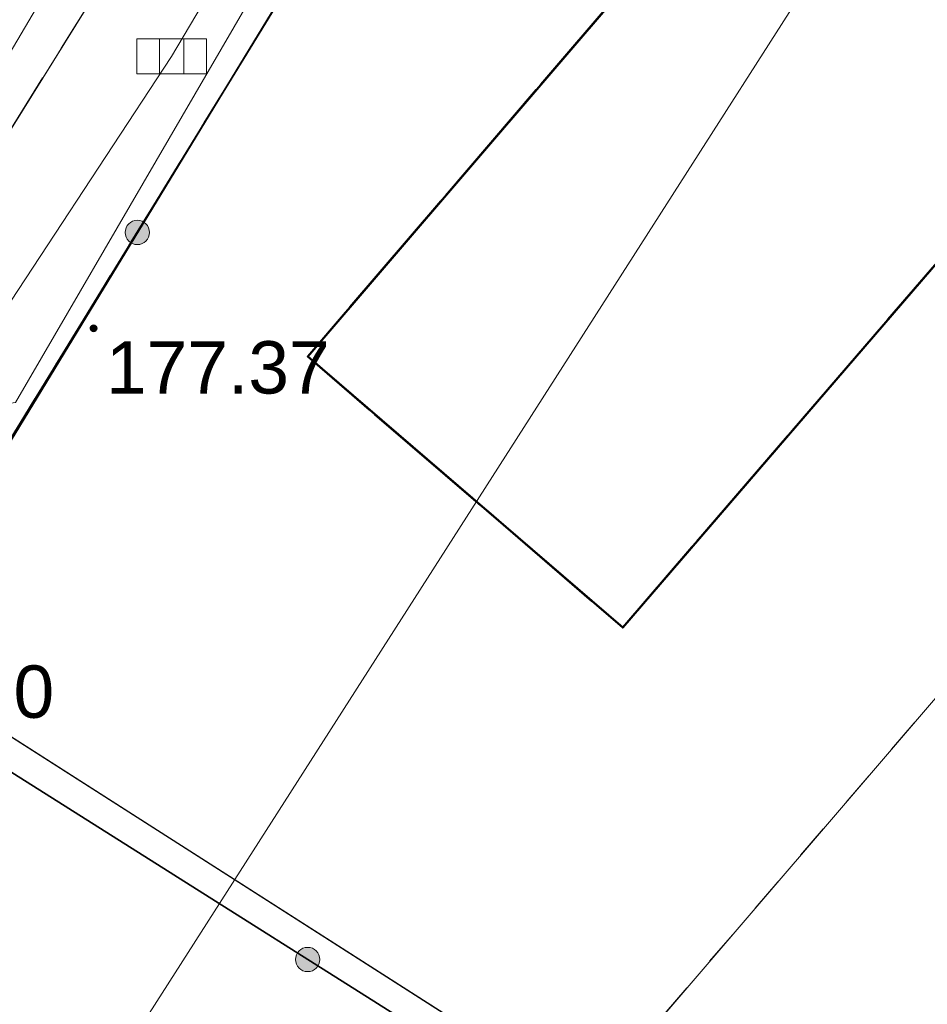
# Model space of a CAD drawing. Header units: millimetres. Extents: x 6505374 to 6517269, y 5595210 to 5612711.
# Tile 147 of 256: x 6513730 to 6513743, y 5608911 to 5608925. Entities that reach past the tile are written whole.
import ezdxf
from ezdxf.enums import TextEntityAlignment as Align

# ---------------------------------------------------------------- set-up
doc = ezdxf.new("R2010")
doc.units = ezdxf.units.MM
for name, pattern in [('BUUT04', [200000, 0, -100000, 0, -100000]), ('EGBB01', [4, 2, 0, 2]), ('EGBK02', [4, 1.5, -0.5, 1.5, -0.5]), ('EGBU01', [2, 0.5, -0.5, 0.5, -0.5]), ('OTKJ_A05', [2, 1.5, -0.5])]:
    doc.linetypes.add(name, pattern=pattern)
for name, color, linetype, lineweight, true_color in [('Budynki EGiB', 18, 'Continuous', 0, 0x0a0909), ('Kontury klasyfikacyjne', 82, 'Continuous', 0, 0x24bc24), ('Przewody kanalizacyjne', 36, 'Continuous', 0, 0x803300), ('Urządzenia związane z siecią (punkty)', 36, 'Continuous', 0, 0x803300), ('Użytki gruntowe', 96, 'Continuous', 0, 0x008000)]:
    doc.layers.add(name, color=color, linetype=linetype, lineweight=lineweight, true_color=true_color)
for name, color, linetype, lineweight in [('Działki', 18, 'Continuous', 0), ('isa_V10520003E16E075_TUsr', 7, 'Continuous', 25), ('isa_V10520003E16E075_TUsr_19165818BF56C1D4', 5, 'OTKJ_A05', 25), ('Komunikacja (linie)', 18, 'Continuous', 0), ('Komunikacja (obszary)', 18, 'Continuous', 0), ('Ogrodzenia', 18, 'Continuous', 0), ('Pikiety', 18, 'Continuous', 0), ('Przewody elektroenergetyczne', 1, 'Continuous', 0), ('Punkty graniczne - numery', 7, 'Continuous', 0), ('Zakres zamówienia', 2, 'Continuous', 0)]:
    doc.layers.add(name, color=color, linetype=linetype, lineweight=lineweight)
doc.styles.add('DOMYSLNA_CZCIONKA', font='arial.ttf')

# ---------------------------------------------------------------- blocks, each defined once
blk = doc.blocks.new('SUKK_P05')
at = {"color": 36, "linetype": 'Continuous', "lineweight": 18, "true_color": 0x803300}
for p, q in [((-1, 0.5), (-1, -0.5)), ((1, 0.5), (-1, 0.5)), ((-0.35, 0.5), (-0.35, -0.5)), ((0.35, 0.5), (0.35, -0.5)), ((1, -0.5), (1, 0.5)), ((-1, -0.5), (1, -0.5))]:
    blk.add_line(p, q, dxfattribs=at)
blk = doc.blocks.new('OTOO_L05')
at = {"linetype": 'BUUT04', "lineweight": 18, "true_color": 0x000000}
h = blk.add_hatch(color=18, dxfattribs=at)
h.dxf.hatch_style = 1
h.paths.add_polyline_path([(-0.58, 0, 1), (0.58, 0, 1)])
at = {"color": 18, "true_color": 0x0a0909}
blk.add_circle((0, 0), 0.58, dxfattribs=at)
blk = doc.blocks.new('OTRS_P05')
at = {"layer": 'isa_V10520003E16E075_TUsr', "true_color": 0x0a0909, "transparency": 33554687}
h = blk.add_hatch(color=18, dxfattribs=at)
h.dxf.hatch_style = 1
h.paths.add_polyline_path([(0.09, 0, 1), (-0.09, 0, 1)])
at = {"layer": 'isa_V10520003E16E075_TUsr', "color": 18, "true_color": 0x0a0909}
blk.add_lwpolyline([(0.09, 0, 1), (-0.09, 0, 1)], format="xyb", close=True, dxfattribs=at)
at = {"layer": 'isa_V10520003E16E075_TUsr_19165818BF56C1D4', "color": 18, "true_color": 0x0a0909}
blk.add_circle((0, 0), 0.09, dxfattribs=at)

msp = doc.modelspace()

# ---------------------------------------------------------------- linework, layer by layer
at = {"layer": 'Budynki EGiB', "color": 7, "linetype": 'Continuous', "lineweight": 50, "true_color": 0xffffff, "flags": 128}
msp.add_lwpolyline([(6513746.016, 5608933.984), (6513734.542, 5608920.599), (6513739.053, 5608916.717), (6513750.535, 5608930.051), (6513746.016, 5608933.984)], close=True, dxfattribs=at)
at = {"layer": 'Budynki EGiB', "color": 18, "linetype": 'EGBB01', "lineweight": 50, "true_color": 0x0a0909, "flags": 128}
msp.add_lwpolyline([(6513746.016, 5608933.984), (6513734.542, 5608920.599), (6513739.053, 5608916.717), (6513750.535, 5608930.051), (6513746.016, 5608933.984)], close=True, dxfattribs=at)
at = {"layer": 'Działki', "color": 18, "linetype": 'Continuous', "lineweight": 25, "true_color": 0x000000, "flags": 128}
for points in [[(6513728.405, 5608916.359), (6513755.11, 5608899.295), (6513783.382, 5608852.678), (6513791.866, 5608829.622), (6513820.004, 5608848.116), (6513791.39, 5608894.48), (6513778.37, 5608912.46), (6513771.44, 5608922.03), (6513760.23, 5608931.63), (6513768.11, 5608939.93), (6513784.59, 5608952.83), (6513764.539, 5608969.483), (6513755.476, 5608960.496), (6513728.405, 5608916.359)], [(6513783.382, 5608852.678), (6513755.11, 5608899.295), (6513728.405, 5608916.359), (6513723.508, 5608910.202), (6513738.988, 5608901.142), (6513735.09, 5608888.74), (6513750.386, 5608871.977), (6513754.29, 5608864.405), (6513765.219, 5608827.203), (6513791.893, 5608692.705), (6513822.073, 5608702.461), (6513791.866, 5608829.622), (6513783.382, 5608852.678)]]:
    msp.add_lwpolyline(points, close=True, dxfattribs=at)
msp.add_lwpolyline([(6513622.966, 5608809.832), (6513664.703, 5608840.387), (6513689.38, 5608863.33), (6513691.94, 5608866.97), (6513698.77, 5608874.88), (6513709.41, 5608888.11), (6513723.508, 5608910.202), (6513728.405, 5608916.359), (6513755.476, 5608960.496), (6513752.58, 5608969.049), (6513746.048, 5608963.767), (6513741.008, 5608954.627), (6513725.451, 5608927.784), (6513720.295, 5608919.176), (6513708.89, 5608894.18), (6513700.336, 5608888.857), (6513675.328, 5608862.569), (6513647.465, 5608839.501), (6513645.27, 5608838.031), (6513628.991, 5608826.034)], dxfattribs=at)
at = {"layer": 'Komunikacja (linie)', "color": 18, "linetype": 'Continuous', "lineweight": 18, "true_color": 0x000000, "flags": 128}
msp.add_lwpolyline([(6513524.213, 5608738.551), (6513532.19, 5608743.9), (6513550.33, 5608755.9), (6513559.4, 5608762.49), (6513572.35, 5608772.18), (6513588.76, 5608784.7), (6513601.34, 5608794.536), (6513605.95, 5608798.14), (6513617.7, 5608808.92), (6513643.89, 5608829.06), (6513662.29, 5608843.53), (6513678.92, 5608857.43), (6513690.43, 5608867.82), (6513708.5, 5608888.72), (6513716.31, 5608901.39), (6513752.19, 5608959.04), (6513754.76, 5608962.59), (6513759.04, 5608966.97), (6513775.6, 5608983.38)], dxfattribs=at)
at = {"layer": 'Komunikacja (obszary)', "color": 18, "linetype": 'OTKJ_A05', "lineweight": 18, "true_color": 0x000000, "flags": 128}
msp.add_lwpolyline([(6513380.66, 5608706.23), (6513386.09, 5608700.49), (6513416.6, 5608701.99), (6513421.58, 5608702.29), (6513423.62, 5608702.5), (6513444.65, 5608706.77), (6513463.87, 5608711.04), (6513464.51, 5608709.41), (6513465.282, 5608709.376), (6513465.628, 5608707.772), (6513468.935, 5608685.041), (6513473.032, 5608658.996), (6513477.166, 5608636.306), (6513480.025, 5608618.981), (6513493.277, 5608531.446), (6513493.919, 5608527.572), (6513497.431, 5608506.493), (6513500.218, 5608491.013), (6513502.219, 5608480.423), (6513510.047, 5608450.967), (6513511.365, 5608444.32), (6513514.583, 5608430.157), (6513517.03, 5608417.07), (6513520.47, 5608418.05), (6513517.623, 5608428.916), (6513511.992, 5608452.587), (6513509.921, 5608461.7), (6513503.714, 5608485.971), (6513501.484, 5608498.766), (6513498.875, 5608512.548), (6513496.493, 5608527.313), (6513482.573, 5608618.912), (6513477.407, 5608649.221), (6513471.242, 5608687.796), (6513468.108, 5608709.426), (6513468.51, 5608710.55), (6513468.77, 5608711.83), (6513469.18, 5608712.44), (6513469.78, 5608712.72), (6513477.14, 5608714.88), (6513488.92, 5608718.62), (6513504.11, 5608724.76), (6513515.37, 5608730.62), (6513523.919, 5608738.287), (6513532.194, 5608743.905), (6513550.33, 5608755.9), (6513559.4, 5608762.49), (6513572.35, 5608772.18), (6513588.76, 5608784.7), (6513601.34, 5608794.536), (6513605.95, 5608798.14), (6513617.699, 5608808.92), (6513643.89, 5608829.058), (6513662.295, 5608843.529), (6513678.918, 5608857.434), (6513690.426, 5608867.822), (6513708.497, 5608888.715), (6513716.307, 5608901.393), (6513752.194, 5608959.038), (6513754.76, 5608962.587), (6513759.041, 5608966.97), (6513775.597, 5608983.381), (6513772.032, 5608985.959), (6513755.151, 5608969.783), (6513747.75, 5608962.449), (6513735.82, 5608943.739), (6513731.211, 5608936.031), (6513712.823, 5608903.913), (6513704.643, 5608891.749), (6513686.212, 5608870.869), (6513676.35, 5608861.38), (6513648.006, 5608838.516), (6513614.618, 5608813.109), (6513601.92, 5608803.07), (6513601.709, 5608802.907), (6513585.1, 5608790.12), (6513568.49, 5608777.51), (6513555.85, 5608767.95), (6513546.846, 5608761.179), (6513529.231, 5608747.932), (6513520.443, 5608742.322), (6513511.99, 5608736.34), (6513501.66, 5608730.4), (6513486.92, 5608725.27), (6513475.24, 5608721.37), (6513465.63, 5608718.18), (6513461.67, 5608717.24), (6513443.24, 5608712.94), (6513424.84, 5608708.5), (6513404.31, 5608706.99), (6513380.66, 5608706.23)], close=True, dxfattribs=at)
at = {"layer": 'Komunikacja (obszary)', "color": 7, "linetype": 'Continuous', "lineweight": 18, "true_color": 0xffffff, "flags": 128}
msp.add_lwpolyline([(6513643.89, 5608829.058), (6513662.295, 5608843.529), (6513678.918, 5608857.434), (6513690.426, 5608867.822), (6513708.497, 5608888.715), (6513716.307, 5608901.393), (6513752.194, 5608959.038), (6513754.76, 5608962.587), (6513759.041, 5608966.97), (6513775.597, 5608983.381), (6513772.032, 5608985.959), (6513755.151, 5608969.783), (6513747.75, 5608962.449), (6513735.82, 5608943.739), (6513731.211, 5608936.031), (6513712.823, 5608903.913), (6513704.643, 5608891.749), (6513686.212, 5608870.869), (6513676.35, 5608861.38), (6513648.006, 5608838.516), (6513614.618, 5608813.109)], dxfattribs=at)
at = {"layer": 'Kontury klasyfikacyjne', "color": 82, "linetype": 'EGBK02', "lineweight": 18, "true_color": 0x24bc24, "flags": 128}
msp.add_lwpolyline([(6513728.405, 5608916.359), (6513723.508, 5608910.202), (6513709.41, 5608888.11), (6513698.77, 5608874.88), (6513691.94, 5608866.97), (6513701.66, 5608855.12), (6513711.09, 5608862.28), (6513725.71, 5608873.69), (6513730.72, 5608881.73), (6513735.09, 5608888.74), (6513750.386, 5608871.977), (6513754.29, 5608864.405), (6513754.631, 5608864.591), (6513758.29, 5608866.39), (6513764.261, 5608870.125), (6513765.895, 5608871.047), (6513767.47, 5608868.054), (6513769.588, 5608869.17), (6513767.98, 5608872.221), (6513770.616, 5608873.728), (6513781.37, 5608855.996), (6513804.089, 5608874.315), (6513799.514, 5608896.12), (6513791.39, 5608894.48), (6513778.37, 5608912.46), (6513771.44, 5608922.03), (6513760.23, 5608931.63), (6513768.11, 5608939.93), (6513784.59, 5608952.83), (6513787.157, 5608956.322), (6513786.655, 5608977.848), (6513780.103, 5608981.779), (6513777.229, 5608982.086), (6513764.539, 5608969.483), (6513755.476, 5608960.496), (6513745.612, 5608944.414), (6513728.405, 5608916.359)], close=True, dxfattribs=at)
at = {"layer": 'Kontury klasyfikacyjne', "color": 7, "linetype": 'Continuous', "lineweight": 18, "true_color": 0xffffff, "flags": 128}
msp.add_lwpolyline([(6513745.612, 5608944.414), (6513728.405, 5608916.359), (6513728.405, 5608916.359), (6513723.508, 5608910.202), (6513709.41, 5608888.11), (6513698.77, 5608874.88), (6513691.94, 5608866.97), (6513701.66, 5608855.12), (6513711.09, 5608862.28), (6513725.71, 5608873.69), (6513730.72, 5608881.73), (6513735.09, 5608888.74), (6513750.386, 5608871.977)], dxfattribs=at)
at = {"layer": 'Ogrodzenia', "color": 18, "linetype": 'Continuous', "lineweight": 35, "true_color": 0x000000, "flags": 128}
for points in [[(6513728.2, 5608915.97), (6513746.54, 5608946.07), (6513752.66, 5608956.97), (6513765.27, 5608969.32)], [(6513728.2, 5608915.97), (6513739.96, 5608908.54), (6513753.55, 5608899.57), (6513783.09, 5608852.58)]]:
    msp.add_lwpolyline(points, dxfattribs=at)
at = {"layer": 'Przewody elektroenergetyczne', "color": 1, "linetype": 'Continuous', "lineweight": 18, "true_color": 0xff0000, "flags": 128}
msp.add_lwpolyline([(6513750.16, 5608953.97), (6513730.36, 5608919.94), (6513728.71, 5608919.69), (6513727.18, 5608920.36), (6513723.3, 5608922.8), (6513722.44, 5608922.71), (6513721.95, 5608922.24), (6513707.35, 5608897.76), (6513704.15, 5608892.88), (6513703.15, 5608892.46), (6513701.99, 5608892.78), (6513694.095, 5608902.829), (6513692.418, 5608904.051), (6513689.719, 5608901.9)], dxfattribs=at)
at = {"layer": 'Przewody kanalizacyjne', "color": 36, "linetype": 'Continuous', "lineweight": 18, "true_color": 0x803300, "flags": 128}
for points in [[(6513655.74, 5608839.09), (6513686.81, 5608866.25), (6513699.12, 5608879.71), (6513707.59, 5608891.31), (6513714.09, 5608900.55), (6513723.48, 5608913.28), (6513726.62, 5608918.75), (6513737.36, 5608936.96), (6513753.44, 5608963.09)], [(6513751.376, 5608957.244), (6513750.652, 5608955.78), (6513740.554, 5608938.31), (6513732.593, 5608924.896), (6513709.08, 5608889.097), (6513706.914, 5608886.071), (6513699.049, 5608877.249), (6513689.052, 5608864.861), (6513681.041, 5608855.352), (6513673.804, 5608849.983), (6513654.28, 5608834.701), (6513653.725, 5608834.188)]]:
    msp.add_lwpolyline(points, dxfattribs=at)
at = {"layer": 'Użytki gruntowe', "color": 96, "linetype": 'EGBU01', "lineweight": 18, "true_color": 0x008000, "flags": 128}
for points in [[(6514018.346, 5608437.75), (6513994.175, 5608436.145), (6513968.858, 5608431.983), (6513947.418, 5608428.146), (6513922.075, 5608424.284), (6513899.412, 5608419.809), (6513877.366, 5608416.026), (6513875.36, 5608415.682), (6513873.273, 5608415.33), (6513852.635, 5608411.805), (6513848.262, 5608410.981), (6513830.694, 5608408.059), (6513829.38, 5608407.84), (6513825.94, 5608407.17), (6513806.589, 5608403.393), (6513787.102, 5608399.854), (6513765.342, 5608396.308), (6513757.542, 5608434.353), (6513754.534, 5608433.957), (6513762.607, 5608395.836), (6513744.825, 5608392.797), (6513732.022, 5608390.228), (6513728.429, 5608389.504), (6513718.836, 5608387.865), (6513696.39, 5608384.03), (6513668.15, 5608379.13), (6513648.46, 5608375.59), (6513640.95, 5608374.29), (6513635.125, 5608372.846), (6513619.182, 5608369.984), (6513613.609, 5608371.535), (6513580.083, 5608380.648), (6513552.362, 5608388.816), (6513525.84, 5608397.69), (6513519.67, 5608426.09), (6513519.117, 5608428.164), (6513507.307, 5608472.479), (6513505.47, 5608479.37), (6513505.13, 5608480.66), (6513503.99, 5608486.42), (6513497.999, 5608523.492), (6513494.07, 5608523.34), (6513497.791, 5608499.74), (6513500.91, 5608479.96), (6513502.899, 5608472.49), (6513509.95, 5608446.01), (6513513.88, 5608431.27), (6513518.5, 5608400.24), (6513517.41, 5608400.6), (6513513.89, 5608401.76), (6513492.3, 5608408.18), (6513485.419, 5608410.223), (6513459.579, 5608417.894), (6513432.87, 5608425.55), (6513425.2, 5608427.78), (6513406.87, 5608433.38), (6513384.72, 5608440.188), (6513378.743, 5608465.839), (6513374.267, 5608484.367), (6513369.717, 5608503.207), (6513365.862, 5608518.641), (6513360.483, 5608540.178), (6513360.005, 5608540.032), (6513364.39, 5608519.412), (6513368.555, 5608499.828), (6513372.163, 5608483.975), (6513374.534, 5608473.554), (6513381.852, 5608441.4), (6513363.914, 5608446.674), (6513335.571, 5608457.198), (6513325.486, 5608460.841), (6513321.556, 5608463.122), (6513312.592, 5608470.675), (6513289.137, 5608497.692), (6513301.963, 5608517.333), (6513305.03, 5608526.528), (6513305.395, 5608528.784), (6513310.535, 5608560.543), (6513310.764, 5608568.147), (6513310.645, 5608602.111), (6513311.123, 5608610.233), (6513311.11, 5608630.418), (6513311.335, 5608637.601), (6513312.002, 5608658.909), (6513314.512, 5608669.078), (6513318.934, 5608676.146), (6513323.246, 5608679.657), (6513328.323, 5608681.647), (6513346.646, 5608688.247), (6513362.735, 5608694.045), (6513386.262, 5608699.517), (6513394.383, 5608699.891), (6513404.263, 5608700.314), (6513422.98, 5608701.38), (6513447.238, 5608706.011), (6513465.72, 5608709.54), (6513467.74, 5608692.38), (6513468.54, 5608683.04), (6513469.03, 5608677.32), (6513471.5, 5608662.9), (6513472.086, 5608659.478), (6513474.11, 5608647.668), (6513476.84, 5608631.73), (6513480.448, 5608609.326), (6513484.31, 5608585.35), (6513493.45, 5608527.29), (6513497.566, 5608527.201), (6513481.026, 5608630.822), (6513476.805, 5608657.543), (6513475.502, 5608665.796), (6513474.983, 5608669.079), (6513473.725, 5608676.955), (6513468.751, 5608710.374), (6513481.462, 5608714.175), (6513492, 5608717.325), (6513507.002, 5608724.126), (6513514.587, 5608728.959), (6513534.112, 5608741.4), (6513565.781, 5608762.959), (6513594.66, 5608786.909), (6513604.302, 5608794.898), (6513622.966, 5608809.832), (6513664.703, 5608840.387), (6513689.38, 5608863.33), (6513691.94, 5608866.97), (6513698.77, 5608874.88), (6513709.41, 5608888.11), (6513723.508, 5608910.202), (6513728.405, 5608916.359), (6513745.612, 5608944.414), (6513755.476, 5608960.496), (6513764.539, 5608969.483), (6513777.229, 5608982.086), (6513780.103, 5608981.779), (6513786.655, 5608977.848), (6513800.47, 5608969.56), (6513826.295, 5608952.78), (6513828.71, 5608951.21), (6513831.64, 5608949.31), (6513834.1, 5608947.72), (6513846.72, 5608939.05), (6513865.9, 5608919.21), (6513894.65, 5608884.75), (6513916.95, 5608858.11), (6513927.46, 5608845.65), (6513939.13, 5608832.1), (6513941.31, 5608829.33), (6513953.42, 5608812.79), (6513962.546, 5608797.926), (6513962.59, 5608797.855), (6513973.46, 5608780.151), (6513975.736, 5608774.845), (6513980.781, 5608763.084), (6513991.471, 5608739.232), (6513992.315, 5608737.081), (6513998.152, 5608715.697), (6514000.049, 5608708.746), (6513999.573, 5608696.223), (6514002.34, 5608671.106), (6514002.486, 5608669.787), (6514004.745, 5608649.244), (6514005.871, 5608635.139), (6514006.12, 5608632.02), (6514010.64, 5608593.16), (6514011.346, 5608586.66), (6514014.79, 5608554.95), (6514016.68, 5608537.5), (6514016.08, 5608505.5), (6514017.039, 5608468.61), (6514019.583, 5608441.443), (6514018.346, 5608437.75)], [(6513728.405, 5608916.359), (6513723.508, 5608910.202), (6513709.41, 5608888.11), (6513698.77, 5608874.88), (6513691.94, 5608866.97), (6513689.38, 5608863.33), (6513697.2, 5608852.1), (6513708.827, 5608828.022), (6513710.058, 5608822.03), (6513713.102, 5608807.209), (6513719.555, 5608775.793), (6513745.398, 5608781.856), (6513738.655, 5608812.781), (6513749.321, 5608815.77), (6513741.111, 5608836.164), (6513734.337, 5608852.993), (6513754.29, 5608864.405), (6513754.631, 5608864.591), (6513758.29, 5608866.39), (6513764.261, 5608870.125), (6513765.895, 5608871.047), (6513767.47, 5608868.054), (6513769.588, 5608869.17), (6513767.98, 5608872.221), (6513770.616, 5608873.728), (6513755.11, 5608899.295), (6513738.537, 5608909.885), (6513758.46, 5608933.123), (6513760.23, 5608931.63), (6513768.11, 5608939.93), (6513784.59, 5608952.83), (6513796.422, 5608944.472), (6513798.843, 5608942.701), (6513801.13, 5608945.19), (6513814.75, 5608935.85), (6513820.49, 5608944.09), (6513826.295, 5608952.78), (6513800.47, 5608969.56), (6513786.655, 5608977.848), (6513780.103, 5608981.779), (6513777.229, 5608982.086), (6513764.539, 5608969.483), (6513755.476, 5608960.496), (6513745.612, 5608944.414), (6513728.405, 5608916.359)]]:
    msp.add_lwpolyline(points, close=True, dxfattribs=at)
at = {"layer": 'Użytki gruntowe', "color": 7, "linetype": 'Continuous', "lineweight": 18, "true_color": 0xffffff, "flags": 128}
for points in [[(6513622.966, 5608809.832), (6513664.703, 5608840.387), (6513689.38, 5608863.33), (6513691.94, 5608866.97), (6513698.77, 5608874.88), (6513709.41, 5608888.11), (6513723.508, 5608910.202), (6513728.405, 5608916.359), (6513745.612, 5608944.414), (6513755.476, 5608960.496), (6513764.539, 5608969.483), (6513777.229, 5608982.086), (6513780.103, 5608981.779), (6513786.655, 5608977.848), (6513800.47, 5608969.56), (6513826.295, 5608952.78), (6513828.71, 5608951.21), (6513831.64, 5608949.31), (6513834.1, 5608947.72), (6513846.72, 5608939.05)], [(6513745.612, 5608944.414), (6513728.405, 5608916.359), (6513728.405, 5608916.359), (6513723.508, 5608910.202), (6513709.41, 5608888.11), (6513698.77, 5608874.88), (6513691.94, 5608866.97), (6513689.38, 5608863.33), (6513697.2, 5608852.1), (6513708.827, 5608828.022)], [(6513755.11, 5608899.295), (6513738.537, 5608909.885), (6513758.46, 5608933.123)]]:
    msp.add_lwpolyline(points, dxfattribs=at)
at = {"layer": 'Zakres zamówienia', "color": 2, "linetype": 'Continuous', "lineweight": 0, "true_color": 0xffff00, "flags": 128}
msp.add_lwpolyline([(6513712.429, 5609057.139), (6513617.81, 5608995.273), (6513628.291, 5608978.878), (6513613.638, 5608970.678), (6513680.876, 5608846.099), (6513708.836, 5608874.541), (6513762.556, 5608958.563), (6513712.429, 5609057.139)], close=True, dxfattribs=at)

# ---------------------------------------------------------------- block references
at = {"layer": 'Ogrodzenia', "color": 18, "true_color": 0x000000, "xscale": 0.3, "yscale": 0.3, "zscale": 0.3}
for p, rotation in [((6513732.102, 5608922.375), 58.645951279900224), ((6513734.541, 5608911.964), -32.28480870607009)]:
    msp.add_blockref('OTOO_L05', p, dxfattribs=dict(at, rotation=rotation))
at = {"layer": 'Pikiety', "color": 18, "true_color": 0x000000, "xscale": 0.5, "yscale": 0.5, "zscale": 0.5}
msp.add_blockref('OTRS_P05', (6513731.476, 5608921.003), dxfattribs=at)
at = {"layer": 'Urządzenia związane z siecią (punkty)', "color": 36, "true_color": 0x803300, "xscale": 0.5, "yscale": 0.5, "zscale": 0.5}
msp.add_blockref('SUKK_P05', (6513732.593, 5608924.896), dxfattribs=at)

# ---------------------------------------------------------------- texts
at = {"layer": 'Pikiety', "color": 18, "true_color": 0x0a0909, "style": 'DOMYSLNA_CZCIONKA'}
msp.add_text('177.37', height=0.75, dxfattribs=at).set_placement((6513733.255, 5608920.443), align=Align.MIDDLE_CENTER)
at = {"layer": 'Punkty graniczne - numery', "color": 96, "true_color": 0x008000, "style": 'DOMYSLNA_CZCIONKA'}
msp.add_text('1910', height=0.75, dxfattribs=at).set_placement((6513729.747, 5608915.8), align=Align.MIDDLE_CENTER)

doc.saveas('drawing.dxf')
